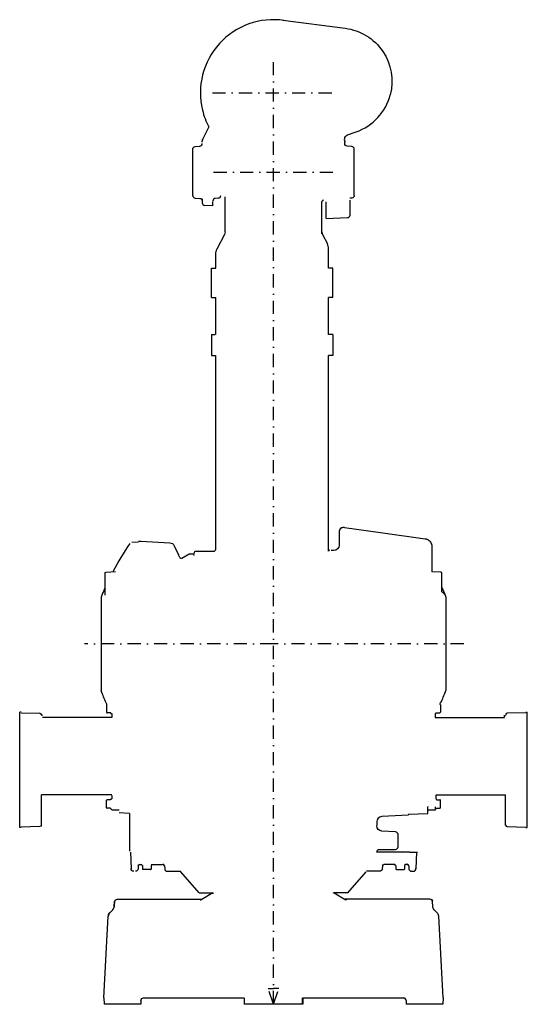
# Model space of a CAD drawing. Extents: x 521 to 1479, y 200 to 2058.
import ezdxf

# ---------------------------------------------------------------- set-up
doc = ezdxf.new("R2010")
doc.units = 0
doc.header["$LTSCALE"] = 50
for name, pattern in [('DASHDOT', [1, 0.5, -0.25, 0, -0.25]), ('DASHED', [0.75, 0.5, -0.25]), ('PHANTOM', [2.5, 1.25, -0.25, 0.25, -0.25, 0.25, -0.25])]:
    doc.linetypes.add(name, pattern=pattern)
for name, color, linetype in [('01', 7, 'CONTINUOUS'), ('05', 3, 'DASHDOT'), ('1', 7, 'CONTINUOUS')]:
    doc.layers.add(name, color=color, linetype=linetype)

msp = doc.modelspace()

# ---------------------------------------------------------------- linework, layer by layer
at = {"layer": '01'}
for p, q in [((885.5, 1707), (885.5, 1715.1)), ((908.5, 1657.4), (908.5, 1723.5)), ((1099.5, 1683), (1099.5, 1714.4)), ((883, 1464), (889.7, 1464)), ((883, 1424), (890.3, 1424)), ((1202.1, 1090.3), (1286.1, 1078.5)), ((812.6, 1065.2), (820.4, 1048.1)), ((1299, 1063.6), (1299, 1016.3)), ((842.1, 1050.2), (849.8, 1050.2)), ((695, 748.4), (695, 741.4)), ((1305, 748.4), (1305, 741.3)), ((1435.6, 745.2), (1435.6, 741.5)), ((562, 538.1), (562, 594.9)), ((1307.1, 588.1), (1307.1, 594.9)), ((1438, 538.1), (1438, 594.9)), ((695, 593.9), (695, 587.5)), ((728, 559.9), (728, 488.7)), ((1254.9, 558.8), (1254.9, 557.2)), ((1194.8, 544.4), (1194.8, 537.1)), ((1257, 487), (1194.8, 487)), ((746.4, 463.8), (751, 463.8)), ((770.2, 463.8), (790.4, 463.8)), ((799.7, 451), (825.2, 451)), ((1200.3, 451), (1175.6, 451)), ((1208.7, 464), (1229.3, 464)), ((1248.5, 464), (1252.7, 464)), ((1260.8, 450.8), (1264.1, 450.8)), ((754.8, 212), (943.6, 212)), ((1055.6, 212), (1246.2, 212))]:
    msp.add_line(p, q, dxfattribs=at)
at = {"layer": '05', "linetype": 'DASHDOT'}
for p, q in [((1000, 200), (1000, 1977.6)), ((884.7, 1920), (1111.2, 1920)), ((886.8, 1770), (1113.2, 1770)), ((1000, 880), (643.6, 880)), ((1359.3, 880), (1000, 880))]:
    msp.add_line(p, q, dxfattribs=at)
at = {"layer": '05'}
for p, q in [((1000, 200), (990.1, 229.4)), ((990.1, 229.4), (1000, 229.4)), ((1000, 200), (1009.9, 229.4)), ((1009.9, 229.4), (1000, 229.4))]:
    msp.add_line(p, q, dxfattribs=at)
at = {"layer": '1', "linetype": 'CONTINUOUS'}
for p, q in [((1017.5, 2056.9), (1135.4, 2041.8)), ((877.8, 1856), (866.3, 1831.6)), ((1139.9, 1840.7), (1155.9, 1846.3)), ((1134.5, 1824.2), (1134.5, 1827.5)), ((847.5, 1726.4), (847.5, 1814.5)), ((852.2, 1818.6), (860.8, 1819.2)), ((1147.8, 1818.6), (1139.2, 1819.2)), ((1152.5, 1726.4), (1152.5, 1814.5)), ((852.2, 1721.4), (860.8, 1720.8)), ((865.5, 1720), (865.5, 1712.5)), ((865.5, 1715.8), (865.5, 1712.5)), ((895.8, 1721.1), (890.2, 1720.7)), ((1092, 1715), (1091.4, 1715)), ((1091.5, 1653.7), (1091.5, 1714.8)), ((1147.8, 1721.4), (1144.3, 1721.1)), ((1144.5, 1689.4), (1144.5, 1717.5)), ((885.5, 1707), (870.3, 1707.5)), ((1099.5, 1683), (1139.7, 1684.4)), ((907.4, 1652.9), (893.2, 1624.9)), ((1092.6, 1652.9), (1101.8, 1634.7)), ((1104, 1588.8), (1104, 1625.7)), ((891, 1588.8), (891, 1615.8)), ((891, 1588.8), (891, 1599.8)), ((1104, 1588.8), (1104, 1600.5)), ((883, 1533.6), (883, 1588.8)), ((883, 1588.8), (891, 1588.8)), ((1112, 1588.8), (1104, 1588.8)), ((1112, 1533.6), (1112, 1588.8)), ((883, 1533.6), (891, 1533.6)), ((891, 1478), (891, 1533.6)), ((891, 1464), (891, 1533.6)), ((1104, 1484.3), (1104, 1533.6)), ((1104, 1464), (1104, 1533.6)), ((1112, 1533.6), (1104, 1533.6)), ((883, 1464), (883, 1424)), ((1112, 1464), (1104, 1464)), ((1112, 1464), (1112, 1424)), ((891, 1057.2), (891, 1424)), ((1104, 1054.9), (1104, 1424)), ((1112, 1424), (1104, 1424)), ((1134, 1099.8), (1131.3, 1099.6)), ((1134, 1099.8), (1202.1, 1090.3)), ((1124, 1091.6), (1124, 1066.4)), ((745, 1072, 0), (732.6, 1071.6, 0)), ((745, 1074), (750.4, 1073.7)), ((749.8, 1073.8), (804.1, 1070.9)), ((823.4, 1042.8), (820.4, 1048.1)), ((823.6, 1042.5), (823.4, 1042.8)), ((823.9, 1042.2), (823.6, 1042.5)), ((824.1, 1042), (823.9, 1042.2)), ((824.4, 1041.7), (824.1, 1042)), ((824.7, 1041.5), (824.4, 1041.7)), ((825, 1041.3), (824.7, 1041.5)), ((825.3, 1041.2), (825, 1041.3)), ((825.6, 1041.1), (825.3, 1041.2)), ((825.8, 1041.1), (825.6, 1041.1)), ((826.1, 1041.1), (825.8, 1041.1)), ((826.3, 1041.1), (826.1, 1041.1)), ((842.1, 1050.2), (826.8, 1041.3)), ((849.3, 1048.9), (849.5, 1048.6)), ((849.5, 1048.6), (849.7, 1048.3)), ((849.7, 1048.3), (849.8, 1047.9)), ((849.8, 1047.9), (849.9, 1047.5)), ((849.9, 1047.5), (850, 1047.2)), ((854, 1054.8), (887, 1054.8)), ((1113.9, 1056.4), (1109, 1056.4)), ((682, 972.1), (682, 1013.4)), ((683.9, 1015.4, 0), (702.1, 1016.4, 0)), ((1316.1, 1015.4, 0), (1299, 1016.3, 0)), ((1318, 977.6), (1318, 1013.4)), ((675, 968), (675, 792)), ((1324, 972.4), (1318.8, 977.6)), ((1325, 968), (1325, 792)), ((1325, 968), (1325, 960.8)), ((1325, 960.8), (1325, 916)), ((1325, 801), (1325, 792)), ((685, 764.9), (685, 757.9)), ((1315, 764.9), (1315, 757.9)), ((521, 533.2), (521, 750.9)), ((524, 750.9), (521, 750.9)), ((524, 749.9), (559.1, 749)), ((564, 744.9), (562, 744.9)), ((685, 757.9), (685, 750.9)), ((692, 749.9), (686, 749.9)), ((693, 748.4), (693, 748.9)), ((693, 748.4), (695, 748.4)), ((1307, 748.4), (1305, 748.4)), ((1307, 748.4), (1307, 748.9)), ((1308, 749.9), (1314, 749.9)), ((1315, 757.9), (1315, 750.9)), ((1436, 744.9), (1438, 744.9)), ((1476, 749.9), (1440.9, 749)), ((1476, 750.9), (1479, 750.9)), ((1479, 533.2), (1479, 750.9)), ((695, 740.9), (564, 740.9)), ((1305, 740.9), (1436, 740.9)), ((695, 594.9), (562, 594.9)), ((1307.1, 594.9), (1438, 594.9)), ((685, 577.9), (685, 584.9)), ((685, 570.9), (685, 577.9)), ((692, 585.9), (686, 585.9)), ((693, 587.4), (695, 587.4)), ((693, 587.4), (693, 586.9)), ((1292, 582.9), (1292, 582.9)), ((1307, 587.4), (1307, 586.9)), ((1308, 585.9), (1314, 585.9)), ((1315, 577.9), (1315, 584.9)), ((1315, 570.9), (1315, 577.9)), ((692, 569.9), (686, 569.9)), ((693, 568.4), (695, 568.4)), ((709, 565.9), (695, 565.9)), ((728, 559.9), (709, 560.9)), ((1255, 558.9), (1291, 560.1)), ((1291, 572.9), (1291, 572.4)), ((1291, 565.9), (1291, 572.4)), ((1305, 565.9), (1291, 565.9)), ((1291, 560.1), (1291, 565.9)), ((1305, 572.4), (1305, 565.9)), ((1307, 568.4), (1305, 568.4)), ((1308, 569.9), (1314, 569.9)), ((1255, 556.9), (1204.5, 554.2)), ((524, 533.2), (521, 533.2)), ((559.1, 535.2), (524, 534.2)), ((1230.3, 525.2), (1204.5, 526.6)), ((1440.9, 535.2), (1476, 534.2)), ((1476, 533.2), (1479, 533.2)), ((1235, 497.1), (1235, 520.2)), ((730, 487), (731.1, 455.8)), ((1194.7, 487), (1195, 487.3)), ((1195, 487.1), (1195, 487.1)), ((1200, 492.1), (1230, 492.1)), ((1257, 487), (1272, 487)), ((1270, 487), (1268.9, 455.8)), ((744.8, 461.3), (744.3, 455.6)), ((751.5, 462), (751.5, 464)), ((753, 461), (753, 455)), ((761, 454), (754, 454)), ((768, 454), (761, 454)), ((769, 461), (769, 455)), ((770.5, 462), (770.5, 464)), ((794.2, 461.3), (794.7, 455.6)), ((860, 410), (825.4, 449.8)), ((1140, 410), (1174.6, 449.8)), ((1205.8, 461.3), (1205.3, 455.6)), ((1229.5, 462), (1229.5, 464)), ((1231, 461), (1231, 455)), ((1232, 454), (1239, 454)), ((1239, 454), (1246, 454)), ((1247, 461), (1247, 455)), ((1248.5, 462), (1248.5, 464)), ((1255.2, 461.3), (1255.7, 455.6)), ((860, 410), (885.8, 410)), ((885.8, 410), (864.8, 397.9)), ((1140, 410), (1114.2, 410)), ((1114.2, 410), (1135.2, 397.9)), ((699.9, 395.1), (699.6, 385.9)), ((699.6, 385.1), (699.8, 393.2)), ((704.8, 398), (865, 398)), ((1295.2, 398), (1135, 398)), ((1300.4, 385.1), (1300.2, 393.2)), ((691, 372.7), (696.6, 378.3)), ((1309, 372.7), (1303.4, 378.3)), ((680, 212), (688.1, 366.2)), ((1320, 212), (1311.9, 366.2)), ((680, 212), (680.4, 199.8)), ((749.8, 207.2), (749.6, 199.8)), ((944.4, 212), (944.8, 199.8)), ((1055, 200), (1055, 212)), ((1055.6, 212), (1055.2, 199.8)), ((1250.2, 207.2), (1250.4, 199.8)), ((1320, 212), (1319.6, 199.8)), ((749.7, 200), (680.4, 200)), ((1055.1, 200), (944.9, 200)), ((1319.6, 200), (1250.4, 200))]:
    msp.add_line(p, q, dxfattribs=at)
at = {"layer": '1', "linetype": 'PHANTOM'}
msp.add_line((1124, 1091.6), (1124, 1066.4), dxfattribs=at)
at = {"layer": '1', "linetype": 'DASHED'}
for p, q in [((1244, 486), (1244, 486)), ((1262, 486), (1262, 486))]:
    msp.add_line(p, q, dxfattribs=at)
at = {"layer": '1', "linetype": 'CONTINUOUS'}
for centre, radius, start, end in [((1000, 1920), 138, 81.7446, 193.638), ((1122.6, 1941.6), 101, 289.265, 345.554), ((1000, 1920), 138, 193.638, 207.6492), ((860.5, 1824.2), 5, 274, 0), ((1147.5, 1813.6), 5, 0, 86), ((852.5, 1726.4), 5, 180, 266), ((870.5, 1712.5), 5, 180, 268), ((890.5, 1715.8), 5, 94, 180), ((895.5, 1726.1), 5, 274, 0), ((1139.5, 1689.4), 5, 272, 0), ((1101.5, 1657.4), 10, 180, 206.98), ((1084, 1625.7), 20, 0, 26.9802), ((1132, 1091.6), 8, 95, 180), ((1227.6, 736.2, 0), 600, 146.268, 152.183), ((854, 1050.8), 4, 90, 180), ((887, 1058.8), 4, 270, 0), ((1108, 1058.8), 4, 180, 235.878), ((1227.6, 736.2, 0), 600, 155.403, 156.866), ((772.4, 1023.8, 0), 600, 334.551, 336.866), ((1314, 764.9), 1, 0, 90), ((686, 750.9), 1, 180, 270), ((692, 748.9), 1, 0, 90), ((1441, 746), 3, 91.5, 180), ((1308, 586.9), 1, 180, 270), ((1314, 584.9), 1, 0, 90), ((686, 570.9), 1, 180, 270), ((692, 568.9), 1, 0, 90), ((1205, 544.2), 10, 93, 180), ((1230, 520.2), 5, 0, 87), ((1441, 538.1), 3, 180, 268.5), ((1230, 497.1), 5, 270, 0), ((768, 455), 1, 270, 0), ((770, 461), 1, 90, 180), ((791.3, 461), 3, 5, 90), ((799.7, 456), 5, 185, 270), ((1246, 455), 1, 270, 0), ((1248, 461), 1, 90, 180), ((1252.3, 461), 3, 5, 90), ((1260.7, 456), 5, 185, 270), ((1263.9, 456), 5, 270, 358), ((1112.9, 405), 5, 60, 90), ((859.8, 406.6), 10, 280, 300), ((1140.2, 406.6), 10, 240, 242.919), ((1295.2, 393), 5, 2, 90), ((697.8, 366.2), 10, 135, 177), ((698.1, 365.6), 10, 135, 177), ((689.6, 385.4), 10, 315, 358), ((1301.9, 365.6), 10, 3, 45), ((1245.2, 207), 5, 2, 90)]:
    msp.add_arc(centre, radius, start, end, dxfattribs=at)
at = {"layer": '1', "linetype": 'CONTINUOUS', "extrusion": (0, 0, -1)}
for centre, radius, start, end in [((-1122.6, 1941.6), 101, 97.2888, 194.446), ((-1142.5, 1833.1), 8, 0, 70.7352), ((-873.5, 1827.1), 8, 0, 40), ((-873.5, 1828.2), 8, 0, 25.2777), ((-1126.5, 1827.1), 8, 140, 180), ((-1126.5, 1828.2), 8, 154.722, 180), ((-1139.5, 1824.2), 5, 274, 0), ((-852.5, 1813.6), 5, 0, 86), ((-860.5, 1715.8), 5, 94, 180), ((-1091, 1717.9), 3, 180, 262.819), ((-1147.5, 1726.4), 5, 180, 266), ((-898.5, 1657.4), 10, 180, 206.98), ((-911, 1615.8), 20, 0, 26.9802), ((-803.6, 1060.9), 10, 93, 154.583), ((-1113.9, 1066.4), 10, 180, 270), ((-686, 764.9), 1, 0, 90), ((-559, 746), 3, 91.5, 180), ((-1308, 748.9), 1, 0, 90), ((-1314, 750.9), 1, 180, 270), ((-686, 584.9), 1, 0, 90), ((-692, 586.9), 1, 180, 270), ((-1308, 568.9), 1, 0, 90), ((-1314, 570.9), 1, 180, 270), ((-559, 538.1), 3, 180, 268.5), ((-1205, 536.6), 10, 273, 0), ((-1200, 487.1), 5, 0, 90), ((-736.1, 456), 5, 270, 358), ((-739.3, 456), 5, 185, 270), ((-747.7, 461), 3, 5, 90), ((-752, 461), 1, 90, 180), ((-754, 455), 1, 270, 0), ((-1200.3, 456), 5, 185, 270), ((-1208.7, 461), 3, 5, 90), ((-1230, 461), 1, 90, 180), ((-1232, 455), 1, 270, 0), ((-887.1, 405), 5, 60, 90), ((-704.8, 393), 5, 2, 90), ((-1140.2, 406.6), 10, 280, 300), ((-1297.1, 395), 3, 90, 178), ((-689.6, 386.2), 10, 182, 225), ((-1310.4, 385.4), 10, 315, 358), ((-754.8, 207), 5, 2, 90)]:
    msp.add_arc(centre, radius, start, end, dxfattribs=at)
at = {"layer": '1', "linetype": 'PHANTOM'}
msp.add_arc((1132, 1091.6), 8, 95, 180, dxfattribs=at)
at = {"layer": '1', "linetype": 'PHANTOM', "extrusion": (0, 0, -1)}
msp.add_arc((-1284, 1063.6), 15, 97.9875, 180, dxfattribs=at)
at = {"layer": '1', "linetype": 'CONTINUOUS', "extrusion": (-1.18911e-07, -1.25307e-07, -1)}
msp.add_arc((-684, 1013.4, 0), 2, 0, 87, dxfattribs=at)
at = {"layer": '1', "linetype": 'CONTINUOUS', "extrusion": (-1.18911e-07, 1.25307e-07, 1)}
msp.add_arc((1316, 1013.4, 0), 2, 0, 87, dxfattribs=at)
at = {"layer": '1', "linetype": 'CONTINUOUS', "extrusion": (-8.52939e-14, -4.02534e-14, -1)}
msp.add_arc((-772.4, 736.2, 0), 600, 155.403, 156.183, dxfattribs=at)
at = {"layer": '1', "linetype": 'CONTINUOUS', "extrusion": (5.1662e-08, 8.51737e-08, 1)}
msp.add_arc((685, 968, 0), 10, 156.866, 180, dxfattribs=at)
at = {"layer": '1', "linetype": 'CONTINUOUS', "extrusion": (-2.22801e-13, -9.89313e-14, -1)}
msp.add_arc((-772.4, 736.2, 0), 600, 156.183, 156.866, dxfattribs=at)
at = {"layer": '1', "linetype": 'CONTINUOUS', "extrusion": (5.1662e-08, -8.51737e-08, -1)}
msp.add_arc((-1315, 968, 0), 10, 156.866, 180, dxfattribs=at)
at = {"layer": '1', "linetype": 'CONTINUOUS', "extrusion": (-3.30376e-08, 8.89855e-08, -1)}
msp.add_arc((-685, 792, 0), 10, 336.866, 0, dxfattribs=at)
at = {"layer": '1', "linetype": 'CONTINUOUS', "extrusion": (1.17555e-14, 5.95099e-15, -1)}
msp.add_arc((-1227.6, 1023.8, 0), 600, 334.564, 336.866, dxfattribs=at)
at = {"layer": '1', "linetype": 'CONTINUOUS', "extrusion": (-3.30376e-08, -8.89855e-08, 1)}
msp.add_arc((1315, 792, 0), 10, 336.866, 0, dxfattribs=at)

doc.saveas('drawing.dxf')
